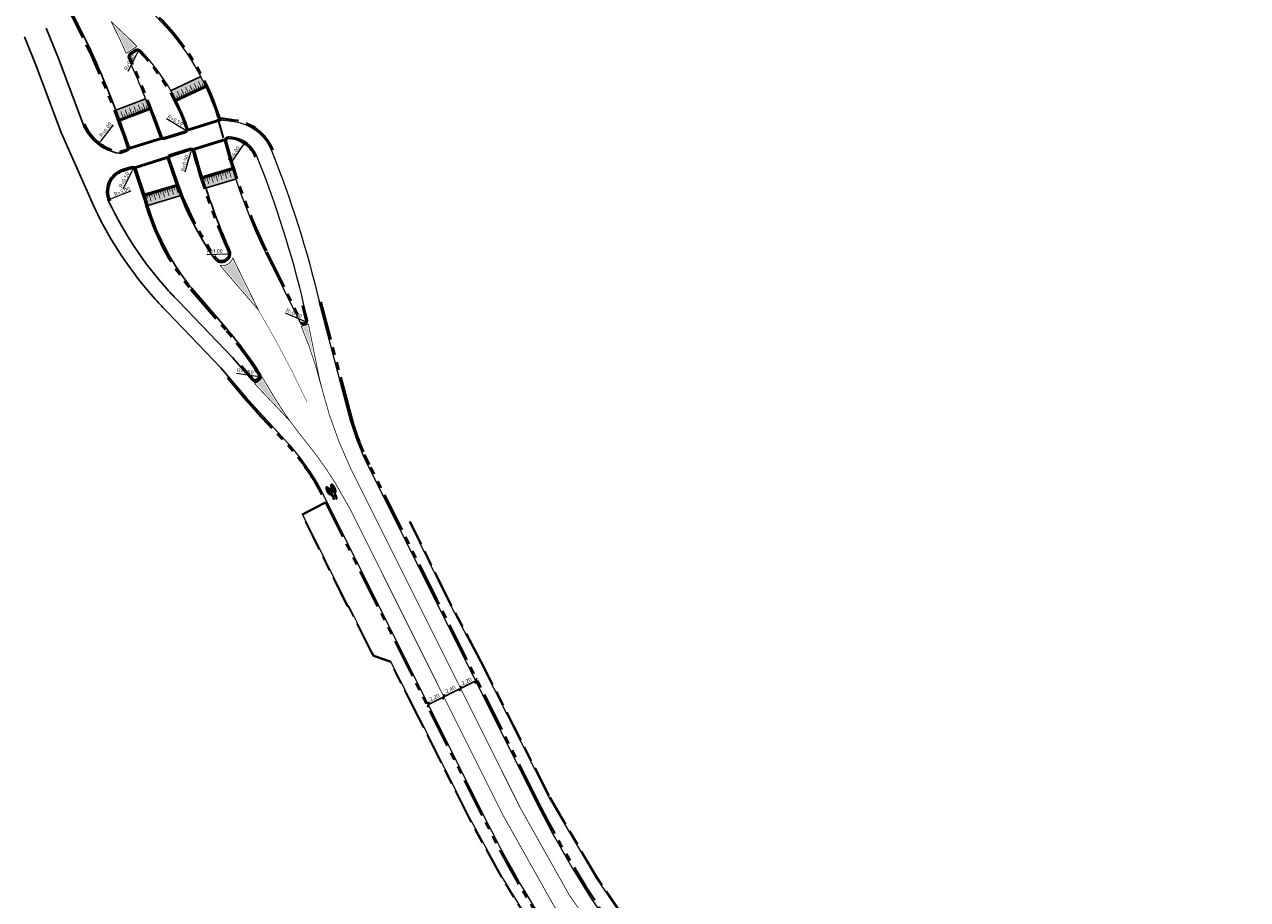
# Model space of a CAD drawing. Header units: metres. Extents: x -5 to 205656, y -9 to 393038.
# Tile 21 of 29: x 203189 to 203346, y 392095 to 392207. Entities that reach past the tile are written whole.
import ezdxf

# ---------------------------------------------------------------- set-up
doc = ezdxf.new("R2010")
doc.units = ezdxf.units.M
for name, pattern in [('VH-OPSLUITBAND_100X200', [16, 8, -2, 4, -2]), ('VH-TROTTOIRBAND_180-200', [20, 10, -2, 2, -2, 2, -2]), ('VW-1-1_STREEP', [2, 1, -1])]:
    doc.linetypes.add(name, pattern=pattern)
for name, color, linetype, lineweight in [('N-WE-VH-KANTOPSLUITING_OPSLUITBAND_100X200-G', 7, 'VH-OPSLUITBAND_100X200', 30), ('N-WE-VH-KANTOPSLUITING_TROTTOIRBAND_180 200-G', 6, 'VH-TROTTOIRBAND_180-200', 40), ('N-WE-VH-KANTOPSLUITING_VOORKANTBAND-G', 7, 'Continuous', 15), ('N-WE-VW-MARKERING_DWARS_DRIEHOEK_5050-G', 255, 'VW-HAAIETAND50-L-N', 35), ('N-WE-VW-MARKERING_DWARS_OVERSTEEK_BLOKSTREEP50-G', 255, 'VW-BLOK50-N', 50), ('N-WE-VW-MARKERING_LANGS_STREEP_11-G', 255, 'VW-1-1_STREEP', 13), ('N-WE-VW-MARKERING_SYMBOOL-S', 255, 'Continuous', 25), ('X-XX-AL-AANKLEDING-M', 7, 'Continuous', 18), ('X-XX-AL-AANPIJLING-M', 7, 'Continuous', 18)]:
    doc.layers.add(name, color=color, linetype=linetype, lineweight=lineweight)
for name, color, linetype in [('N-WE-VH-KANTVERHARDING-G', 7, 'Continuous'), ('N-WE-VH-PLATEAU-G', 7, 'Continuous'), ('N-WE-VW-MARKERING_LANGS_STREEP-G', 255, 'Continuous'), ('N-WE-VW-MARKERING_PUNTSTUK', 255, 'Continuous')]:
    doc.layers.add(name, color=color, linetype=linetype)
doc.styles.add('NLCS-ISO-M200-T25', font='NLCS-ISO.ttf', dxfattribs={"height": 0.5})
doc.styles.get("Standard").update_dxf_attribs({"font": 'arial.ttf'})
doc.linetypes.add('VW-BLOK50-N', pattern='A,0,-0.5,[148,NLCS.SHX,S=1,R=0,X=-0.5,Y=0],-0.5', length=1)
doc.linetypes.add('VW-HAAIETAND50-L-N', pattern='A,0,-0.5,[150,NLCS.SHX,S=1,R=0,X=-0.625,Y=-0.25],-0.5', length=1)
doc.dimstyles.new('NLCS-M200-T25-PIJL_L3_H2', dxfattribs={"dimscale": 0.2, "dimtxt": 2.5, "dimasz": 2.5, "dimexe": 2, "dimexo": 2, "dimgap": 0.7, "dimtad": 1, "dimdec": 3, "dimzin": 0, "dimdsep": 46, "dimtxsty": 'NLCS-ISO-M200-T25', "dimcen": 0, "dimdle": 2, "dimclrd": 256, "dimclre": 256, "dimclrt": 256, "dimazin": 0, "dimtfac": 1, "dimtdec": 3, "dimtofl": 0, "dimtmove": 0, "dimatfit": 3, "dimfxl": 2, "dimfxlon": 1, "dimtfillclr": 256, "dimtolj": 1, "dimtzin": 0, "dimlwd": -1, "dimlwe": -1, "dimarcsym": 0})
doc.dimstyles.new('NLCS_1-200', dxfattribs={"dimscale": 0.2, "dimtxt": 2.5, "dimasz": 2.5, "dimexe": 1.25, "dimexo": 0.625, "dimtad": 1, "dimzin": 1, "dimtxsty": 'Standard', "dimblk": 'OBLIQUE', "dimcen": 0, "dimse1": 1, "dimse2": 1, "dimadec": 0, "dimazin": 0, "dimtfac": 1, "dimtmove": 0, "dimatfit": 3, "dimfxl": 1, "dimarcsym": 0})

# ---------------------------------------------------------------- blocks, each defined once
blk = doc.blocks.new('*U216')
at = {"layer": 'N-WE-VH-PLATEAU-G', "transparency": 33554687}
h = blk.add_hatch(color=251, dxfattribs=at)
h.dxf.hatch_style = 1
h.paths.add_polyline_path([(4.23, -0.5), (4.23, 0.8), (0, 0.8), (0, -0.5)])
at = {"layer": 'N-WE-VH-PLATEAU-G', "color": 7, "true_color": 0xffffff}
for points, const_width in [([(0, 0.9), (4.23, 0.9)], 0.2), ([(0.25, 0.4), (0.25, 0.8)], 0.1), ([(0.55, -0.1), (0.55, 0.8)], 0.1), ([(0.85, 0.4), (0.85, 0.8)], 0.1), ([(1.15, -0.1), (1.15, 0.8)], 0.1), ([(1.45, 0.4), (1.45, 0.8)], 0.1), ([(1.75, -0.1), (1.75, 0.8)], 0.1), ([(2.05, 0.4), (2.05, 0.8)], 0.1), ([(2.35, -0.1), (2.35, 0.8)], 0.1), ([(2.65, 0.4), (2.65, 0.8)], 0.1), ([(2.95, -0.1), (2.95, 0.8)], 0.1), ([(3.25, 0.4), (3.25, 0.8)], 0.1), ([(3.55, -0.1), (3.55, 0.8)], 0.1), ([(3.85, 0.4), (3.85, 0.8)], 0.1), ([(4.15, -0.1), (4.15, 0.8)], 0.1)]:
    blk.add_lwpolyline(points, dxfattribs=dict(at, const_width=const_width))
at = {"layer": 'N-WE-VH-PLATEAU-G'}
for points in [[(0, 1), (4.23, 1)], [(0, -0.5), (4.23, -0.5)]]:
    blk.add_lwpolyline(points, dxfattribs=at)
at = {"layer": 'N-WE-VH-PLATEAU-G', "color": 7, "true_color": 0xffffff}
blk.add_lwpolyline([(0, 0.8), (4.23, 0.8)], dxfattribs=at)
blk = doc.blocks.new('*U220')
at = {"layer": 'N-WE-VH-PLATEAU-G', "transparency": 33554687}
h = blk.add_hatch(color=251, dxfattribs=at)
h.dxf.hatch_style = 1
h.paths.add_polyline_path([(4.01, -0.5), (4.01, 0.8), (0, 0.8), (0, -0.5)])
at = {"layer": 'N-WE-VH-PLATEAU-G', "color": 7, "true_color": 0xffffff}
for points, const_width in [([(0, 0.9), (4.01, 0.9)], 0.2), ([(0.25, 0.4), (0.25, 0.8)], 0.1), ([(0.55, -0.1), (0.55, 0.8)], 0.1), ([(0.85, 0.4), (0.85, 0.8)], 0.1), ([(1.15, -0.1), (1.15, 0.8)], 0.1), ([(1.45, 0.4), (1.45, 0.8)], 0.1), ([(1.75, -0.1), (1.75, 0.8)], 0.1), ([(2.05, 0.4), (2.05, 0.8)], 0.1), ([(2.35, -0.1), (2.35, 0.8)], 0.1), ([(2.65, 0.4), (2.65, 0.8)], 0.1), ([(2.95, -0.1), (2.95, 0.8)], 0.1), ([(3.25, 0.4), (3.25, 0.8)], 0.1), ([(3.55, -0.1), (3.55, 0.8)], 0.1)]:
    blk.add_lwpolyline(points, dxfattribs=dict(at, const_width=const_width))
at = {"layer": 'N-WE-VH-PLATEAU-G'}
for points in [[(0, 1), (4.01, 1)], [(0, -0.5), (4.01, -0.5)]]:
    blk.add_lwpolyline(points, dxfattribs=at)
at = {"layer": 'N-WE-VH-PLATEAU-G', "color": 7, "true_color": 0xffffff}
blk.add_lwpolyline([(0, 0.8), (4.01, 0.8)], dxfattribs=at)
blk = doc.blocks.new('*U221')
at = {"layer": 'N-WE-VH-PLATEAU-G', "transparency": 33554687}
h = blk.add_hatch(color=251, dxfattribs=at)
h.dxf.hatch_style = 1
h.paths.add_polyline_path([(4.09, -0.5), (4.09, 0.8), (0, 0.8), (0, -0.5)])
at = {"layer": 'N-WE-VH-PLATEAU-G', "color": 7, "true_color": 0xffffff}
for points, const_width in [([(0, 0.9), (4.09, 0.9)], 0.2), ([(0.25, 0.4), (0.25, 0.8)], 0.1), ([(0.55, -0.1), (0.55, 0.8)], 0.1), ([(0.85, 0.4), (0.85, 0.8)], 0.1), ([(1.15, -0.1), (1.15, 0.8)], 0.1), ([(1.45, 0.4), (1.45, 0.8)], 0.1), ([(1.75, -0.1), (1.75, 0.8)], 0.1), ([(2.05, 0.4), (2.05, 0.8)], 0.1), ([(2.35, -0.1), (2.35, 0.8)], 0.1), ([(2.65, 0.4), (2.65, 0.8)], 0.1), ([(2.95, -0.1), (2.95, 0.8)], 0.1), ([(3.25, 0.4), (3.25, 0.8)], 0.1), ([(3.55, -0.1), (3.55, 0.8)], 0.1)]:
    blk.add_lwpolyline(points, dxfattribs=dict(at, const_width=const_width))
at = {"layer": 'N-WE-VH-PLATEAU-G'}
for points in [[(0, 1), (4.09, 1)], [(0, -0.5), (4.09, -0.5)]]:
    blk.add_lwpolyline(points, dxfattribs=at)
at = {"layer": 'N-WE-VH-PLATEAU-G', "color": 7, "true_color": 0xffffff}
blk.add_lwpolyline([(0, 0.8), (4.09, 0.8)], dxfattribs=at)
blk = doc.blocks.new('SVW-MARKERING_SYMBOOL_FIETS_2.0')
h = blk.add_hatch(color=256)
h.paths.add_polyline_path([(-0.09, 2), (-0.13, 2), (-0.13, 2), (-0.16, 2, 0.236068), (-0.2, 1.96), (-0.22, 1.91), (-0.29, 1.14, 0.006813), (-0.3, 1.14, 0.22312), (-0.36, 1.17, 0.22312), (-0.43, 1.14, 0.090648), (-0.51, 1, 0.047451), (-0.55, 0.83, 0.035374), (-0.57, 0.59, 0.035374), (-0.55, 0.35, 0.047451), (-0.51, 0.17, 0.090648), (-0.43, 0.03, 0.22312), (-0.36, 0, 0.22312), (-0.3, 0.03, 0.090648), (-0.22, 0.17, 0.047451), (-0.18, 0.35, 0.035374), (-0.16, 0.59, 0.035374), (-0.18, 0.83, 0.047451), (-0.22, 1, 0.038864), (-0.25, 1.07), (-0.24, 1.16), (0, 0.53), (0, 0.44, 0.544665), (0.06, 0.39), (0.14, 0.4, 0.008345), (0.15, 0.35, 0.047451), (0.19, 0.17, 0.090648), (0.27, 0.03, 0.22312), (0.33, 0, 0.22312), (0.4, 0.03, 0.090648), (0.48, 0.17, 0.047451), (0.52, 0.35, 0.035374), (0.53, 0.59, 0.035374), (0.52, 0.83, 0.047451), (0.48, 1, 0.090648), (0.4, 1.14, 0.22312), (0.33, 1.17, 0.22312), (0.27, 1.14, 0.006813), (0.26, 1.14), (0.19, 1.54), (0.2, 1.69), (0.22, 1.67), (0.26, 1.83, 0.548946), (0.24, 1.85), (0.11, 1.85), (0.11, 1.78), (0.16, 1.73), (0.15, 1.6), (-0.2, 1.6), (-0.19, 1.8, -0.281777), (-0.13, 1.83), (-0.09, 1.83)])
h.paths.add_polyline_path([(0.13, 1.43), (0.04, 0.68), (0, 0.68), (-0.23, 1.29), (-0.22, 1.43)], flags=16)
h.paths.add_polyline_path([(0.17, 1.3), (0.22, 1.06, 0.035986), (0.19, 1, 0.047451), (0.15, 0.83, 0.021905), (0.13, 0.68), (0.09, 0.68)], flags=16)
h.paths.add_polyline_path([(-0.33, 1.03, -0.01664), (-0.31, 1), (-0.35, 0.75), (-0.38, 0.66), (-0.38, 0.55, 0.720759), (-0.36, 0.53, 0.162278), (-0.35, 0.55), (-0.31, 0.62), (-0.27, 0.81), (-0.27, 0.88, -0.030907), (-0.25, 0.78, -0.028874), (-0.24, 0.59, -0.028874), (-0.25, 0.4, -0.039407), (-0.27, 0.26, -0.080527), (-0.33, 0.15, -0.24906), (-0.36, 0.13, -0.24906), (-0.4, 0.15, -0.080527), (-0.46, 0.26, -0.039407), (-0.48, 0.4, -0.028874), (-0.49, 0.59, -0.028874), (-0.48, 0.78, -0.039407), (-0.46, 0.91, -0.080527), (-0.4, 1.03, -0.24906), (-0.36, 1.05, -0.24906)], flags=16)
h.paths.add_polyline_path([(0.33, 1.05, -0.24906), (0.37, 1.03, -0.080527), (0.42, 0.91, -0.039407), (0.45, 0.78, -0.028874), (0.46, 0.59, -0.028874), (0.45, 0.4, -0.039407), (0.42, 0.26, -0.080527), (0.37, 0.15, -0.24906), (0.33, 0.13, -0.24906), (0.29, 0.15, -0.080527), (0.24, 0.26, -0.039407), (0.22, 0.4, -0.003097), (0.21, 0.42), (0.33, 0.46), (0.37, 0.53), (0.37, 0.64, 0.414214), (0.33, 0.68), (0.21, 0.68, -0.014843), (0.22, 0.78, -0.039407), (0.24, 0.91, -0.080527), (0.29, 1.03, -0.24906)], flags=16)
at = {"flags": 128}
for points in [[(-0.29, 1.14), (-0.22, 1.91), (-0.2, 1.96, -0.414214), (-0.13, 2), (-0.09, 2), (-0.09, 1.83), (-0.13, 1.83, 0.281777), (-0.19, 1.8), (-0.2, 1.6), (0.15, 1.6), (0.16, 1.73), (0.11, 1.78), (0.11, 1.85), (0.24, 1.85, -0.548946), (0.26, 1.83), (0.22, 1.67), (0.2, 1.69), (0.19, 1.54), (0.26, 1.14)], [(-0.3, 1.14, 0.22312), (-0.36, 1.17, 0.22312), (-0.43, 1.14, 0.090648), (-0.51, 1, 0.047451), (-0.55, 0.83, 0.035374), (-0.57, 0.59, 0.035374), (-0.55, 0.35, 0.047451), (-0.51, 0.17, 0.090648), (-0.43, 0.03, 0.22312), (-0.36, 0, 0.22312), (-0.3, 0.03, 0.090648), (-0.22, 0.17, 0.047451), (-0.18, 0.35, 0.035374), (-0.16, 0.59, 0.035374), (-0.18, 0.83, 0.047451), (-0.22, 1, 0.038864), (-0.25, 1.07), (-0.24, 1.16), (0, 0.53), (0, 0.44, 0.544665), (0.06, 0.39), (0.14, 0.4, 0.008345), (0.15, 0.35, 0.047451), (0.19, 0.17, 0.090648), (0.27, 0.03, 0.22312), (0.33, 0, 0.22312), (0.4, 0.03, 0.090648), (0.48, 0.17, 0.047451), (0.52, 0.35, 0.035374), (0.53, 0.59, 0.035374), (0.52, 0.83, 0.047451), (0.48, 1, 0.090648), (0.4, 1.14, 0.22312), (0.33, 1.17, 0.22312), (0.27, 1.14)]]:
    blk.add_lwpolyline(points, format="xyb", dxfattribs=at)
for points in [[(-0.27, 0.88), (-0.27, 0.81), (-0.31, 0.62), (-0.35, 0.55, -0.162278), (-0.36, 0.53, -0.720759), (-0.38, 0.55), (-0.38, 0.66), (-0.35, 0.75), (-0.31, 1, 0.01664), (-0.33, 1.03, 0.24906), (-0.36, 1.05, 0.24906), (-0.4, 1.03, 0.080527), (-0.46, 0.91, 0.039407), (-0.48, 0.78, 0.028874), (-0.49, 0.59, 0.028874), (-0.48, 0.4, 0.039407), (-0.46, 0.26, 0.080527), (-0.4, 0.15, 0.24906), (-0.36, 0.13, 0.24906), (-0.33, 0.15, 0.080527), (-0.27, 0.26, 0.039407), (-0.25, 0.4, 0.028874), (-0.24, 0.59, 0.028874), (-0.25, 0.78, 0.030907)], [(0.22, 1.06, 0.035986), (0.19, 1, 0.047451), (0.15, 0.83, 0.021905), (0.13, 0.68), (0.09, 0.68), (0.17, 1.3)], [(0.46, 0.59, 0.028874), (0.45, 0.78, 0.039407), (0.42, 0.91, 0.080527), (0.37, 1.03, 0.24906), (0.33, 1.05, 0.24906), (0.29, 1.03, 0.080527), (0.24, 0.91, 0.039407), (0.22, 0.78, 0.014843), (0.21, 0.68), (0.33, 0.68, -0.414214), (0.37, 0.64), (0.37, 0.53), (0.33, 0.46), (0.21, 0.42, 0.003097), (0.22, 0.4, 0.039407), (0.24, 0.26, 0.080527), (0.29, 0.15, 0.24906), (0.33, 0.13, 0.24906), (0.37, 0.15, 0.080527), (0.42, 0.26, 0.039407), (0.45, 0.4, 0.028874)]]:
    blk.add_lwpolyline(points, format="xyb", close=True, dxfattribs=at)
blk.add_lwpolyline([(-0.23, 1.29), (0, 0.68), (0.04, 0.68), (0.13, 1.43), (-0.22, 1.43)], close=True, dxfattribs=at)
for centre, start, end in [((-0.65, 0.85), 38.1274, 39.6888), ((0.62, 0.85), 140.3112, 141.8726)]:
    blk.add_arc(centre, 0.455, start, end)
blk = doc.blocks.new('_Oblique')
at = {"color": 0, "linetype": 'ByBlock', "lineweight": -2}
blk.add_line((-0.5, -0.5), (0.5, 0.5), dxfattribs=at)
blk = doc.blocks.new('*D59')
at = {"layer": 'X-XX-AL-AANKLEDING-M', "color": 0, "lineweight": -2, "transparency": 16777216}
blk.add_line((203240.91, 392119.79), (203242.88, 392120.77), dxfattribs=at)
at = {"layer": 'X-XX-AL-AANKLEDING-M', "color": 0, "lineweight": -2, "transparency": 16777216, "xscale": 0.5, "yscale": 0.5, "zscale": 0.5}
for p, rotation in [((203242.88, 392120.77), 26.54678474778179), ((203240.91, 392119.79), 206.5467847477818)]:
    blk.add_blockref('_Oblique', p, dxfattribs=dict(at, rotation=rotation))
at = {"layer": 'X-XX-AL-AANKLEDING-M', "color": 0, "transparency": 16777216, "insert": (203241.7, 392120.66), "char_height": 0.5, "attachment_point": 5, "rotation": 26.5468}
blk.add_mtext('2,20', dxfattribs=at)
blk = doc.blocks.new('*D60')
at = {"layer": 'X-XX-AL-AANKLEDING-M', "color": 0, "lineweight": -2, "transparency": 16777216}
blk.add_line((203245.02, 392121.85), (203246.99, 392122.83), dxfattribs=at)
at = {"layer": 'X-XX-AL-AANKLEDING-M', "color": 0, "lineweight": -2, "transparency": 16777216, "xscale": 0.5, "yscale": 0.5, "zscale": 0.5}
for p, rotation in [((203245.02, 392121.85), 206.5467847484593), ((203246.99, 392122.83), 26.54678474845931)]:
    blk.add_blockref('_Oblique', p, dxfattribs=dict(at, rotation=rotation))
at = {"layer": 'X-XX-AL-AANKLEDING-M', "color": 0, "transparency": 16777216, "insert": (203245.82, 392122.72), "char_height": 0.5, "attachment_point": 5, "rotation": 26.5468}
blk.add_mtext('2,20', dxfattribs=at)
blk = doc.blocks.new('*D61')
at = {"layer": 'X-XX-AL-AANKLEDING-M', "color": 0, "lineweight": -2, "transparency": 16777216}
blk.add_line((203245.02, 392121.85), (203242.88, 392120.77), dxfattribs=at)
at = {"layer": 'X-XX-AL-AANKLEDING-M', "color": 0, "lineweight": -2, "transparency": 16777216, "xscale": 0.5, "yscale": 0.5, "zscale": 0.5}
for p, rotation in [((203245.02, 392121.85), 26.54678474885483), ((203242.88, 392120.77), 206.5467847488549)]:
    blk.add_blockref('_Oblique', p, dxfattribs=dict(at, rotation=rotation))
at = {"layer": 'X-XX-AL-AANKLEDING-M', "color": 0, "transparency": 16777216, "insert": (203243.76, 392121.69), "char_height": 0.5, "attachment_point": 5, "rotation": 26.5468}
blk.add_mtext('2,40', dxfattribs=at)
blk = doc.blocks.new('*D180')
at = {"layer": 'X-XX-AL-AANPIJLING-M', "transparency": 16777216}
blk.add_line((203200.42, 392194.22), (203198.82, 392192.13), dxfattribs=at)
blk.add_solid([(203198.75, 392192.18), (203198.88, 392192.08), (203198.51, 392191.74)], dxfattribs=at)
at = {"layer": 'X-XX-AL-AANPIJLING-M', "transparency": 16777216, "insert": (203199.46, 392193.61), "char_height": 0.5, "attachment_point": 5, "rotation": 52.6194, "style": 'NLCS-ISO-M200-T25'}
blk.add_mtext('\\A1;R=6.00', dxfattribs=at)
blk = doc.blocks.new('*D181')
at = {"layer": 'X-XX-AL-AANPIJLING-M', "transparency": 16777216}
blk.add_line((203202.71, 392185.7), (203200.26, 392184.75), dxfattribs=at)
blk.add_solid([(203200.23, 392184.83), (203200.29, 392184.67), (203199.79, 392184.57)], dxfattribs=at)
at = {"layer": 'X-XX-AL-AANPIJLING-M', "transparency": 16777216, "insert": (203201.58, 392185.68), "char_height": 0.5, "attachment_point": 5, "rotation": 21.1768, "style": 'NLCS-ISO-M200-T25'}
blk.add_mtext('\\A1;R=3.00', dxfattribs=at)
blk = doc.blocks.new('*D182')
at = {"layer": 'X-XX-AL-AANPIJLING-M', "transparency": 16777216}
blk.add_line((203207.3, 392195.02), (203209.56, 392193.67), dxfattribs=at)
blk.add_solid([(203209.6, 392193.74), (203209.51, 392193.6), (203209.98, 392193.41)], dxfattribs=at)
at = {"layer": 'X-XX-AL-AANPIJLING-M', "transparency": 16777216, "insert": (203208.41, 392194.81), "char_height": 0.5, "attachment_point": 5, "rotation": 329.2188, "style": 'NLCS-ISO-M200-T25'}
blk.add_mtext('\\A1;R=0.50', dxfattribs=at)
blk = doc.blocks.new('*D183')
at = {"layer": 'X-XX-AL-AANPIJLING-M', "transparency": 16777216}
blk.add_line((203201.72, 392186.03), (203202.91, 392188.38), dxfattribs=at)
blk.add_solid([(203202.84, 392188.42), (203202.98, 392188.34), (203203.14, 392188.82)], dxfattribs=at)
at = {"layer": 'X-XX-AL-AANPIJLING-M', "transparency": 16777216, "insert": (203201.85, 392187.16), "char_height": 0.5, "attachment_point": 5, "rotation": 62.9782, "style": 'NLCS-ISO-M200-T25'}
blk.add_mtext('\\A1;R=0.50', dxfattribs=at)
blk = doc.blocks.new('*D184')
at = {"layer": 'X-XX-AL-AANPIJLING-M', "transparency": 16777216}
blk.add_line((203215.64, 392189.38), (203217.14, 392191.6), dxfattribs=at)
blk.add_solid([(203217.07, 392191.65), (203217.21, 392191.55), (203217.42, 392192.01)], dxfattribs=at)
at = {"layer": 'X-XX-AL-AANPIJLING-M', "transparency": 16777216, "insert": (203215.92, 392190.5), "char_height": 0.5, "attachment_point": 5, "rotation": 55.9625, "style": 'NLCS-ISO-M200-T25'}
blk.add_mtext('\\A1;R=4.00', dxfattribs=at)
blk = doc.blocks.new('*D185')
at = {"layer": 'X-XX-AL-AANPIJLING-M', "transparency": 16777216}
blk.add_line((203222.5, 392170.09), (203224.92, 392169.05), dxfattribs=at)
blk.add_solid([(203224.95, 392169.13), (203224.89, 392168.97), (203225.38, 392168.85)], dxfattribs=at)
at = {"layer": 'X-XX-AL-AANPIJLING-M', "transparency": 16777216, "insert": (203223.64, 392170.03), "char_height": 0.5, "attachment_point": 5, "rotation": 336.6544, "style": 'NLCS-ISO-M200-T25'}
blk.add_mtext('\\A1;R=0.50', dxfattribs=at)
blk = doc.blocks.new('*D186')
at = {"layer": 'X-XX-AL-AANPIJLING-M', "transparency": 16777216}
blk.add_line((203212.48, 392177.59), (203215.01, 392177.66), dxfattribs=at)
blk.add_solid([(203215.01, 392177.74), (203215.01, 392177.58), (203215.51, 392177.67)], dxfattribs=at)
at = {"layer": 'X-XX-AL-AANPIJLING-M', "transparency": 16777216, "insert": (203213.48, 392178.01), "char_height": 0.5, "attachment_point": 5, "rotation": 1.6465, "style": 'NLCS-ISO-M200-T25'}
blk.add_mtext('\\A1;R=1.00', dxfattribs=at)
blk = doc.blocks.new('*D187')
at = {"layer": 'X-XX-AL-AANPIJLING-M', "transparency": 16777216}
blk.add_line((203209.7, 392188.18), (203210.42, 392190.71), dxfattribs=at)
blk.add_solid([(203210.34, 392190.73), (203210.5, 392190.69), (203210.56, 392191.19)], dxfattribs=at)
at = {"layer": 'X-XX-AL-AANPIJLING-M', "transparency": 16777216, "insert": (203209.62, 392189.31), "char_height": 0.5, "attachment_point": 5, "rotation": 74.0228, "style": 'NLCS-ISO-M200-T25'}
blk.add_mtext('\\A1;R=0.50', dxfattribs=at)
blk = doc.blocks.new('*D188')
at = {"layer": 'X-XX-AL-AANPIJLING-M', "transparency": 16777216}
blk.add_line((203216.29, 392162.36), (203218.89, 392161.96), dxfattribs=at)
blk.add_solid([(203218.9, 392162.04), (203218.88, 392161.88), (203219.38, 392161.88)], dxfattribs=at)
at = {"layer": 'X-XX-AL-AANPIJLING-M', "transparency": 16777216, "insert": (203217.4, 392162.58), "char_height": 0.5, "attachment_point": 5, "rotation": 351.3196, "style": 'NLCS-ISO-M200-T25'}
blk.add_mtext('\\A1;R=0.50', dxfattribs=at)
blk = doc.blocks.new('*D190')
at = {"layer": 'X-XX-AL-AANPIJLING-M', "transparency": 16777216}
blk.add_line((203202.35, 392201.13), (203203.57, 392203.46), dxfattribs=at)
blk.add_solid([(203203.5, 392203.5), (203203.64, 392203.42), (203203.8, 392203.9)], dxfattribs=at)
at = {"layer": 'X-XX-AL-AANPIJLING-M', "transparency": 16777216, "insert": (203202.5, 392202.25), "char_height": 0.5, "attachment_point": 5, "rotation": 62.3743, "style": 'NLCS-ISO-M200-T25'}
blk.add_mtext('\\A1;R=0.50', dxfattribs=at)
blk = doc.blocks.new('*U262')
at = {"layer": 'N-WE-VH-PLATEAU-G', "transparency": 33554687}
h = blk.add_hatch(color=251, dxfattribs=at)
h.dxf.hatch_style = 1
h.paths.add_polyline_path([(4.27, -0.5), (4.27, 0.8), (0, 0.8), (0, -0.5)])
at = {"layer": 'N-WE-VH-PLATEAU-G', "color": 7, "true_color": 0xffffff}
for points, const_width in [([(0, 0.9), (4.27, 0.9)], 0.2), ([(0.25, 0.4), (0.25, 0.8)], 0.1), ([(0.55, -0.1), (0.55, 0.8)], 0.1), ([(0.85, 0.4), (0.85, 0.8)], 0.1), ([(1.15, -0.1), (1.15, 0.8)], 0.1), ([(1.45, 0.4), (1.45, 0.8)], 0.1), ([(1.75, -0.1), (1.75, 0.8)], 0.1), ([(2.05, 0.4), (2.05, 0.8)], 0.1), ([(2.35, -0.1), (2.35, 0.8)], 0.1), ([(2.65, 0.4), (2.65, 0.8)], 0.1), ([(2.95, -0.1), (2.95, 0.8)], 0.1), ([(3.25, 0.4), (3.25, 0.8)], 0.1), ([(3.55, -0.1), (3.55, 0.8)], 0.1), ([(3.85, 0.4), (3.85, 0.8)], 0.1), ([(4.15, -0.1), (4.15, 0.8)], 0.1)]:
    blk.add_lwpolyline(points, dxfattribs=dict(at, const_width=const_width))
at = {"layer": 'N-WE-VH-PLATEAU-G'}
for points in [[(0, 1), (4.27, 1)], [(0, -0.5), (4.27, -0.5)]]:
    blk.add_lwpolyline(points, dxfattribs=at)
at = {"layer": 'N-WE-VH-PLATEAU-G', "color": 7, "true_color": 0xffffff}
blk.add_lwpolyline([(0, 0.8), (4.27, 0.8)], dxfattribs=at)

msp = doc.modelspace()

# ---------------------------------------------------------------- hatches: boundary and pattern name
at = {"layer": 'N-WE-VW-MARKERING_PUNTSTUK'}
h = msp.add_hatch(color=256, dxfattribs=at)
h.dxf.hatch_style = 1
h.paths.add_polyline_path([(203202.081, 392205.465, -0.0096554), (203200.708, 392206.756), (203201.349, 392205.461, -0.0037433), (203202.175, 392203.625), (203203.244, 392204.322, 0.0152191)])
h = msp.add_hatch(color=256, dxfattribs=at)
h.dxf.hatch_style = 1
edge = h.paths.add_edge_path()
edge.add_line((203218.424, 392171.45), (203214.516, 392175.992))
edge.add_arc((203214.465, 392177.53), 1.539, 271.91495, 301.33764)
edge.add_arc((203214.466, 392177.529), 1.537, 301.30282, 330.80596)
edge.add_arc((203293.371, 392213), 85.603, 205.03167, 205.62933)
edge.add_line((203216.19, 392175.972), (203218.424, 392171.45))
at = {"layer": 'N-WE-VW-MARKERING_PUNTSTUK', "ltscale": 0.5}
h = msp.add_hatch(color=256, dxfattribs=at)
h.dxf.hatch_style = 1
h.paths.add_polyline_path([(203225.4, 392168.42), (203224.787, 392168.253, -0.0193819), (203226.159, 392164.617)])
h = msp.add_hatch(color=256, dxfattribs=at)
h.dxf.hatch_style = 1
edge = h.paths.add_edge_path()
edge.add_arc((203177.106, 392135.418), 49.85, 30.97642, 31.5964)
edge.add_arc((203218.888, 392161.96), 0.8, 310.21301, 327.95503, ccw=False)
edge.add_line((203219.404, 392161.35), (203219.156, 392161.14))
edge.add_arc((203218.64, 392161.751), 0.8, 284.70602, 310.21301, ccw=False)
edge.add_line((203218.843, 392160.977), (203219.089, 392160.691))
edge.add_line((203219.089, 392160.691), (203221.994, 392157.589))
edge.add_arc((203270.096, 392189.196), 57.557, 211.09078, 213.30894, ccw=False)
edge.add_line((203220.807, 392159.474), (203219.846, 392161.075))

# ---------------------------------------------------------------- linework, layer by layer
at = {"layer": 'N-WE-VH-KANTOPSLUITING_OPSLUITBAND_100X200-G', "ltscale": 0.5}
for points in [[(203266.645, 392074.753), (203266.495, 392074.614), (203260.037, 392082.71), (203256.861, 392087.292), (203254.495, 392090.832), (203250.227, 392097.662), (203246.119, 392105.167), (203239.639, 392118.076), (203235.984, 392125.288), (203233.862, 392125.992), (203233.51, 392126.595), (203230.714, 392132.252), (203230.431, 392132.522), (203224.674, 392144.186), (203226.212, 392145.012), (203227.71, 392145.76)], [(203351.023, 392038.409), (203339.173, 392040.678), (203338.994, 392041.593), (203333.26, 392043.122), (203326.94, 392045.43), (203321.188, 392047.757), (203315.792, 392050.333), (203314.955, 392050.716), (203308.459, 392054.217), (203307.861, 392053.333), (203298.326, 392059.609), (203290.592, 392065.578), (203279.276, 392076.125), (203272.532, 392083.91), (203266.029, 392092.511), (203262.603, 392097.533), (203256.403, 392108.097), (203247.657, 392125.397), (203243.521, 392133.21), (203238.577, 392143.298)]]:
    msp.add_lwpolyline(points, dxfattribs=at)
at = {"layer": 'N-WE-VH-KANTOPSLUITING_TROTTOIRBAND_180 200-G', "ltscale": 0.5}
for points in [[(203195.652, 392221.621, 0.0910662), (203205.325, 392209.014, -0.1308767), (203214.03, 392195.278, 0.2916979), (203214.277, 392195.071), (203215.988, 392194.845, -0.270785), (203220.932, 392191.01)], [(203189.879, 392218.842), (203197.423, 392203.59, -0.0252366), (203202.284, 392191.399, -0.4182493), (203202.094, 392191.017), (203201.388, 392190.787, -0.118723), (203201.248, 392190.776, -0.2653385), (203196.762, 392194.375)], [(203209.839, 392193.769, 0.0998339), (203204.392, 392203.022), (203203.788, 392203.665, 0.3606332), (203203.408, 392203.713), (203202.962, 392203.428), (203202.678, 392203.247, 0.369557), (203202.565, 392202.874), (203202.912, 392202.082), (203202.951, 392201.994, -0.0152661), (203206.636, 392192.753, 0.3998684), (203207.006, 392192.569), (203209.644, 392193.384, 0.4240001), (203209.839, 392193.769, 0.4240001)], [(203215.675, 392192.466), (203215.256, 392192.521, 0.4406044), (203214.934, 392192.09, 0.046657), (203220.171, 392177.91), (203224.641, 392168.859, 0.7098688), (203225.221, 392169.062), (203224.739, 392171.027)], [(203218.705, 392190.115, 0.270785), (203215.675, 392192.466)], [(203200.064, 392184.447, -0.4554854), (203201.745, 392188.323), (203202.82, 392188.663)], [(203202.82, 392188.663), (203202.82, 392188.663, -0.4100866), (203203.195, 392188.472), (203204.426, 392184.769, 0.0311389), (203205.654, 392181.095, 0.0747829), (203210.376, 392173.105)], [(203210.376, 392173.105), (203214.858, 392167.896, -0.0361398), (203219.141, 392162.121, -0.3749451), (203219.081, 392161.731), (203218.834, 392161.522, -0.4119789), (203218.412, 392161.556), (203216.925, 392163.287)], [(203232.708, 392151.912, -0.0354916), (203230.933, 392156.978), (203227.074, 392171.581)], [(203561.332, 391992.887, 0.2038095), (203503.555, 392023.606), (203356.746, 392036.345, -0.0614686), (203330.055, 392042.016), (203329.471, 392042.217, -0.1961717), (203254.796, 392107.655), (203241.991, 392133.284), (203233.33, 392150.62), (203232.704, 392151.919)]]:
    msp.add_lwpolyline(points, format="xyb", dxfattribs=at)
msp.add_lwpolyline([(203213.7, 392177.069, 0.3881849), (203214.76, 392176.862), (203214.925, 392176.963, 0.3755227), (203215.241, 392177.968), (203215.098, 392178.295, -0.007722), (203214.003, 392180.922, -0.0288222), (203210.713, 392190.79, 0.425626), (203210.334, 392190.998), (203207.83, 392190.215, 0.4230552), (203207.636, 392189.83), (203208.944, 392186.051, 0.0595926), (203213.451, 392177.406)], format="xyb", close=True, dxfattribs=at)
msp.add_lwpolyline([(203215.104, 392161.724), (203217.318, 392159.145), (203218.981, 392157.271)], dxfattribs=at)
at = {"layer": 'N-WE-VH-KANTOPSLUITING_TROTTOIRBAND_180 200-G', "ltscale": 0.5, "flags": 128}
for points in [[(203226.889, 392147.404, 0.0564238), (203222.833, 392153.101), (203218.984, 392157.268)], [(203328.398, 392034.978, -0.1988227), (203248.327, 392104.492), (203226.889, 392147.404)]]:
    msp.add_lwpolyline(points, format="xyb", dxfattribs=at)
at = {"layer": 'N-WE-VH-KANTOPSLUITING_VOORKANTBAND-G'}
for points in [[(203195.474, 392221.53, 0.0910599), (203205.19, 392208.866, -0.1308679), (203213.84, 392195.218, 0.2916979), (203214.251, 392194.872), (203215.962, 392194.647, -0.270785), (203220.746, 392190.936, -0.0380048), (203226.88, 392171.53)], [(203210.028, 392193.834, 0.0998571), (203204.539, 392203.157), (203203.934, 392203.802, 0.3606332), (203203.3, 392203.881), (203202.854, 392203.597), (203202.57, 392203.416, 0.369557), (203202.382, 392202.793), (203202.729, 392202.002), (203202.767, 392201.914, -0.0152664), (203206.448, 392192.684, 0.3998684), (203207.065, 392192.378), (203209.703, 392193.193, 0.4240001), (203210.028, 392193.834)]]:
    msp.add_lwpolyline(points, format="xyb", dxfattribs=at)
msp.add_lwpolyline([(203215.701, 392192.664), (203215.262, 392192.722, 0.4584829), (203214.739, 392192.045, 0.0466806), (203219.991, 392177.822), (203224.47, 392168.753, 0.7469997), (203225.42, 392169.089), (203224.933, 392171.074, 0.0380048), (203218.89, 392190.19, 0.270785)], format="xyb", close=True, dxfattribs=at)
at = {"layer": 'N-WE-VH-KANTOPSLUITING_VOORKANTBAND-G', "ltscale": 0.2, "flags": 128}
for points in [[(203232.524, 392151.833, -0.0354967), (203230.74, 392156.926), (203226.88, 392171.53)], [(203227.068, 392147.493, 0.0565377), (203222.979, 392153.237), (203219.131, 392157.404)], [(203329.406, 392042.028, -0.1961718), (203254.617, 392107.566), (203241.812, 392133.195), (203233.151, 392150.532), (203232.524, 392151.833)], [(203328.462, 392035.167, -0.1988227), (203248.506, 392104.581), (203227.068, 392147.493)]]:
    msp.add_lwpolyline(points, format="xyb", dxfattribs=at)
at = {"layer": 'N-WE-VH-KANTOPSLUITING_VOORKANTBAND-G'}
for points in [[(203266.506, 392074.761), (203260.117, 392082.77), (203256.944, 392087.348), (203254.579, 392090.886), (203250.313, 392097.713), (203246.208, 392105.213), (203239.728, 392118.121), (203236.055, 392125.37), (203233.929, 392126.075), (203233.598, 392126.642), (203230.796, 392132.312), (203230.513, 392132.582), (203224.806, 392144.144), (203226.345, 392144.97), (203227.753, 392145.673)], [(203351.008, 392038.31), (203339.088, 392040.592), (203338.908, 392041.512), (203333.23, 392043.027), (203326.904, 392045.337), (203321.148, 392047.665), (203315.75, 392050.242), (203314.91, 392050.626), (203308.491, 392054.086), (203307.889, 392053.195), (203298.268, 392059.528), (203290.527, 392065.502), (203279.204, 392076.055), (203272.454, 392083.847), (203265.948, 392092.453), (203262.518, 392097.479), (203256.315, 392108.049), (203247.568, 392125.351), (203243.432, 392133.165), (203238.487, 392143.254)]]:
    msp.add_lwpolyline(points, dxfattribs=at)
at = {"layer": 'N-WE-VH-KANTVERHARDING-G'}
for p, q in [((203190.619, 392201.608), (203189.049, 392205.525)), ((203193.404, 392202.724), (203191.834, 392206.641)), ((203193.769, 392193.244), (203190.597, 392201.667))]:
    msp.add_line(p, q, dxfattribs=at)
at = {"layer": 'N-WE-VH-KANTVERHARDING-G', "ltscale": 0.2, "flags": 128}
msp.add_lwpolyline([(203201.216, 392190.578, 0.118723), (203201.45, 392190.596), (203202.156, 392190.827, 0.4182493), (203202.474, 392191.463, 0.0252422), (203197.604, 392203.676), (203190.058, 392218.931)], format="xyb", dxfattribs=at)
at = {"layer": 'N-WE-VH-KANTVERHARDING-G'}
for points in [[(203201.222, 392190.577, -0.2655725), (203196.576, 392194.301), (203193.404, 392202.724)], [(203205.885, 392171.788, -0.0713354), (203198.079, 392183.499)], [(203207.372, 392170.2, -0.0104976), (203205.887, 392171.786, -0.0104976)]]:
    msp.add_lwpolyline(points, format="xyb", dxfattribs=at)
at = {"layer": 'N-WE-VH-KANTVERHARDING-G', "ltscale": 0.5}
msp.add_lwpolyline([(203193.769, 392193.244), (203198.079, 392183.499)], dxfattribs=at)
for points in [[(203213.539, 392176.95, 0.3881849), (203214.864, 392176.691), (203215.029, 392176.792, 0.3755227), (203215.424, 392178.048), (203215.281, 392178.375, -0.0077211), (203214.189, 392180.996, -0.0288222), (203210.906, 392190.842, 0.425626), (203210.274, 392191.188), (203207.771, 392190.406, 0.4230552), (203207.447, 392189.765), (203208.756, 392185.983, 0.0596328), (203213.288, 392177.29)], [(203210.529, 392173.234), (203215.009, 392168.026, -0.0361398), (203219.31, 392162.229, -0.3749451), (203219.21, 392161.579), (203218.963, 392161.369, -0.4119789), (203218.261, 392161.425), (203215.746, 392164.354), (203208.803, 392171.597, -0.0104976), (203207.375, 392173.122, -0.0713354), (203199.884, 392184.361, -0.4554854), (203201.685, 392188.514), (203202.76, 392188.854, -0.4100866), (203203.385, 392188.535), (203204.617, 392184.827, 0.0311877), (203205.84, 392181.17, 0.0747607)]]:
    msp.add_lwpolyline(points, format="xyb", close=True, dxfattribs=at)
at = {"layer": 'N-WE-VH-KANTVERHARDING-G'}
for points in [[(203214.264, 392163.01), (203207.359, 392170.213)], [(203214.264, 392163.01), (203217.469, 392159.277), (203219.131, 392157.404)]]:
    msp.add_lwpolyline(points, dxfattribs=at)
at = {"layer": 'N-WE-VW-MARKERING_DWARS_DRIEHOEK_5050-G', "ltscale": 5}
msp.add_lwpolyline([(203214.601, 392192.536), (203213.902, 392195.017)], dxfattribs=at)
at = {"layer": 'N-WE-VW-MARKERING_DWARS_OVERSTEEK_BLOKSTREEP50-G', "ltscale": 5}
for points in [[(203210.117, 392193.583), (203214.36, 392194.913)], [(203202.556, 392191.222), (203206.716, 392192.533)], [(203210.845, 392191.105), (203215.004, 392192.381)], [(203207.353, 392190.013), (203203.041, 392188.677)]]:
    msp.add_lwpolyline(points, dxfattribs=at)
at = {"layer": 'N-WE-VW-MARKERING_LANGS_STREEP-G'}
for points in [[(203202.109, 392203.403, 0.1, 0.1, 0), (203203.476, 392204.295, 0.1, 0.1, 0.0169039), (203202.182, 392205.576, 0.1, 0.1, -0.0143088), (203200.172, 392207.501, 0.1, 0.1, 0), (203201.213, 392205.396, 0.1, 0.1, -0.004068)], [(203219.083, 392170.453, 0.1, 0.1, 0), (203214.161, 392176.175, 0.1, 0.1, 0.1942435), (203215.187, 392176.344, 0.1, 0.1, 0.1892999), (203215.801, 392177.151, 0.1, 0.1, 0.0035994), (203216.325, 392176.038, 0.1, 0.1, 0)]]:
    msp.add_lwpolyline(points, format="xyseb", close=True, dxfattribs=at)
at = {"layer": 'N-WE-VW-MARKERING_LANGS_STREEP-G', "ltscale": 5, "const_width": 0.0577, "flags": 128}
msp.add_lwpolyline([(203219.083, 392170.453), (203219.083, 392170.453, -0.0237462), (203225.333, 392158.62)], format="xyb", dxfattribs=at)
at = {"layer": 'N-WE-VW-MARKERING_LANGS_STREEP-G', "const_width": 0.1}
msp.add_lwpolyline([(203224.582, 392168.352), (203225.515, 392168.608)], dxfattribs=at)
for points in [[(203224.582, 392168.352, -0.0408319), (203227.157, 392160.617)], [(203225.515, 392168.608), (203226.72, 392162.576, 0.0091243), (203227.165, 392160.619, 0.0091243)], [(203219.974, 392161.152, 0.0042386), (203219.532, 392161.875, -0.1865048), (203219.307, 392161.464), (203219.06, 392161.255, -0.2209961), (203218.531, 392161.11), (203218.976, 392160.592), (203223.13, 392156.206)], [(203219.974, 392161.152), (203220.935, 392159.551, 0.0161688), (203222.688, 392156.835, 0.0161688)]]:
    msp.add_lwpolyline(points, format="xyb", dxfattribs=at)
at = {"layer": 'N-WE-VW-MARKERING_LANGS_STREEP_11-G', "ltscale": 5, "flags": 128}
for points in [[(203227.165, 392160.619, 0.1, 0.1, 0.0508835), (203230.928, 392150.105, 0.1, 0.1, 0), (203252.667, 392106.592, 0.1, 0.1, 0.1959123), (203328.489, 392040.018, 0, 0, 0)], [(203327.718, 392037.745, 0.1, 0.1, -0.1959414), (203250.52, 392105.519, 0.1, 0.1, 0), (203230.837, 392144.918, 0.1, 0.1, 0), (203228.926, 392148.278, 0.1, 0.1, 0.0328454), (203225.112, 392153.617, 0.1, 0.1, -0.0201492), (203222.688, 392156.835, 0, 0, 0)]]:
    msp.add_lwpolyline(points, format="xyseb", dxfattribs=at)

# ---------------------------------------------------------------- block references
at = {"layer": 'N-WE-VH-PLATEAU-G'}
for name, p, rotation in [('*U216', (203211.908, 392199.962), 205.0651961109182), ('*U221', (203204.769, 392197.119), 201.0180580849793), ('*U220', (203212.154, 392186.581), 16.60837679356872), ('*U262', (203204.757, 392184.357), 16.60837679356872)]:
    msp.add_blockref(name, p, dxfattribs=dict(at, rotation=rotation))
at = {"layer": 'N-WE-VW-MARKERING_SYMBOOL-S', "rotation": 206.5467563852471}
msp.add_blockref('SVW-MARKERING_SYMBOOL_FIETS_2.0', (203228.113, 392147.909), dxfattribs=at)

# ---------------------------------------------------------------- dimensions: what is measured, and where the dimension line sits
at = {"layer": 'X-XX-AL-AANKLEDING-M'}
for p2, picture, middle in [((203242.876, 392120.773), '*D61', (203243.76, 392121.69)), ((203246.991, 392122.829), '*D60', (203245.817, 392122.718))]:
    dim = msp.add_aligned_dim(p1=(203245.023, 392121.846), p2=p2, distance=0, dimstyle='NLCS_1-200', dxfattribs=at)
    dim.commit()
    dim.dimension.update_dxf_attribs({"geometry": picture, "text_midpoint": middle})
dim = msp.add_aligned_dim(p1=(203240.908, 392119.79), p2=(203242.876, 392120.773), distance=0, dimstyle='NLCS_1-200', override={"dimzin": 0}, dxfattribs=at)
dim.commit()
dim.dimension.update_dxf_attribs({"geometry": '*D59', "text_midpoint": (203241.702, 392120.662)})
at = {"layer": 'X-XX-AL-AANPIJLING-M'}
for center, mpoint, picture, middle in [((203203.569, 392203.46), (203203.801, 392203.903), '*D190', (203202.843, 392202.073)), ((203202.157, 392196.504), (203198.515, 392191.736), '*D180', (203199.768, 392193.377)), ((203209.555, 392193.671), (203209.985, 392193.415), '*D182', (203208.211, 392194.471)), ((203210.424, 392190.711), (203210.561, 392191.192), '*D187', (203209.993, 392189.207)), ((203215.179, 392188.698), (203217.418, 392192.013), '*D184', (203216.248, 392190.281)), ((203202.911, 392188.377), (203203.138, 392188.823), '*D183', (203202.2, 392186.983)), ((203202.591, 392185.654), (203199.793, 392184.57), '*D181', (203201.719, 392185.316)), ((203214.509, 392177.646), (203215.508, 392177.675), '*D186', (203213.494, 392177.617)), ((203218.888, 392161.96), (203219.382, 392161.885), '*D188', (203217.341, 392162.197))]:
    dim = msp.add_radius_dim(center=center, mpoint=mpoint, dimstyle='NLCS-M200-T25-PIJL_L3_H2', override={"dimdec": 2, "dimpost": 'R=<>'}, dxfattribs=at)
    dim.commit()
    dim.dimension.update_dxf_attribs({"geometry": picture, "text_midpoint": middle, "dimtype": 164})
dim = msp.add_radius_dim(center=(203224.895, 392169.062), mpoint=(203225.378, 392168.853), text='R=0.50', dimstyle='NLCS-M200-T25-PIJL_L3_H2', override={"dimdec": 2, "dimpost": 'R=<>'}, dxfattribs=at)
dim.commit()
dim.dimension.update_dxf_attribs({"geometry": '*D185', "text_midpoint": (203223.482, 392169.672), "dimtype": 164})

doc.saveas('drawing.dxf')
